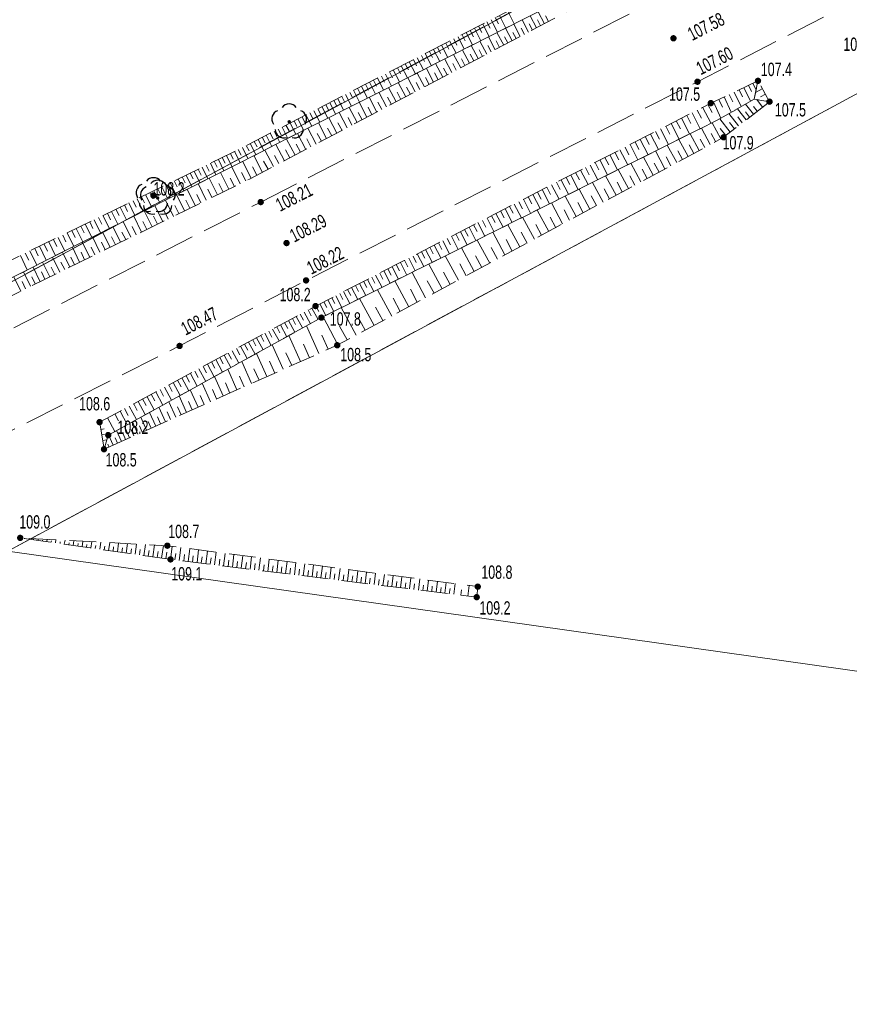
# Model space of a CAD drawing. Header units: inches. Extents: x 6497603 to 6502483, y 5925790 to 5934357.
# Tile 89 of 256: x 6500919 to 6500966, y 5926001 to 5926056. Entities that reach past the tile are written whole.
import ezdxf

# ---------------------------------------------------------------- set-up
doc = ezdxf.new("R2010")
doc.units = ezdxf.units.IN
doc.header["$MEASUREMENT"] = 0
for name, pattern in [('1.5_0.75', [2.25, 1.5, -0.75]), ('2.25_0.75', [3, 2.25, -0.75]), ('219-1000', [0, 0]), ('egkk-1000', [3, 2.25, -0.75]), ('egug-1000', [1.5, 0.75, -0.75])]:
    doc.linetypes.add(name, pattern=pattern)
for name, color, linetype in [('000 Inne (niezydentyfikowane)', 7, 'Continuous'), ('217-kontur klasyfikacyjny', 7, 'Continuous'), ('218-kontur użytku gruntowego', 7, 'Continuous'), ('219-działka ewidencyjna', 7, 'Continuous'), ('drzewo liściaste', 7, 'Continuous'), ('jezdnia', 7, 'Continuous'), ('pikieta naturalna', 7, 'Continuous'), ('pikieta naturalna-Atr2', 7, 'Continuous'), ('pikieta sztuczna', 7, 'Continuous'), ('pikieta sztuczna-Atr2', 7, 'Continuous'), ('skarpa nieumocniona', 7, 'Continuous')]:
    doc.layers.add(name, color=color, linetype=linetype)
doc.styles.get("Standard").update_dxf_attribs({"font": 'arial.ttf'})

# ---------------------------------------------------------------- blocks, each defined once
blk = doc.blocks.new('PW01')
at = {"linetype": 'Continuous', "lineweight": 13}
h = blk.add_hatch(color=0, dxfattribs=at)
edge = h.paths.add_edge_path()
edge.add_arc((0, 0), 0.18, 0, 360)
blk = doc.blocks.new('OP021')
at = {"linetype": 'Continuous', "lineweight": 13}
h = blk.add_hatch(color=0, dxfattribs=at)
edge = h.paths.add_edge_path()
edge.add_arc((0, 0), 0.1, 0, 360)
at = {"color": 0, "linetype": 'Continuous', "lineweight": -3}
for centre, start, end in [((-0.476, 0.154), 110.388, 213.756), ((0, 0.5), 38.316, 141.684), ((0.476, 0.154), 326.244, 69.612), ((-0.294, -0.404), 182.272, 285.64), ((0.294, -0.404), 254.36, 357.728), ((0.294, -0.404), 254.36, 357.728)]:
    blk.add_arc(centre, 0.5, start, end, dxfattribs=at)

msp = doc.modelspace()

# ---------------------------------------------------------------- linework, layer by layer
at = {"layer": '000 Inne (niezydentyfikowane)', "color": 7, "linetype": 'Continuous', "lineweight": 18, "flags": 128}
for points in [[(6500945.88, 5926056.12), (6500946.24, 5926055.41)], [(6500946.35, 5926056.36), (6500946.71, 5926055.65)], [(6500947.96, 5926055.42), (6500947.6, 5926056.1)], [(6500948.41, 5926055.66), (6500948.05, 5926056.33)], [(6500948.63, 5926055.78), (6500948.46, 5926056.11)], [(6500944.7, 5926055.52), (6500944.88, 5926055.17)], [(6500944.94, 5926055.64), (6500945.3, 5926054.94)], [(6500945.17, 5926055.76), (6500945.35, 5926055.41)], [(6500945.41, 5926055.88), (6500945.77, 5926055.18)], [(6500945.64, 5926056), (6500945.82, 5926055.65)], [(6500947.05, 5926054.94), (6500946.68, 5926055.64)], [(6500947.51, 5926055.19), (6500947.15, 5926055.87)], [(6500947.73, 5926055.3), (6500947.55, 5926055.65)], [(6500948.19, 5926055.54), (6500948.01, 5926055.88)], [(6500943.78, 5926055.04), (6500943.95, 5926054.7)], [(6500944.01, 5926055.16), (6500944.37, 5926054.47)], [(6500944.24, 5926055.28), (6500944.42, 5926054.93)], [(6500944.47, 5926055.4), (6500944.83, 5926054.7)], [(6500946.12, 5926054.45), (6500945.74, 5926055.16)], [(6500946.59, 5926054.7), (6500946.22, 5926055.4)], [(6500946.82, 5926054.82), (6500946.63, 5926055.17)], [(6500947.28, 5926055.06), (6500947.1, 5926055.41)], [(6500942.63, 5926054.45), (6500942.98, 5926053.77)], [(6500942.86, 5926054.57), (6500943.03, 5926054.23)], [(6500943.08, 5926054.69), (6500943.44, 5926054)], [(6500943.31, 5926054.81), (6500943.49, 5926054.46)], [(6500943.55, 5926054.93), (6500943.9, 5926054.23)], [(6500944.68, 5926053.7), (6500944.29, 5926054.43)], [(6500945.17, 5926053.95), (6500944.78, 5926054.68)], [(6500945.41, 5926054.08), (6500945.22, 5926054.44)], [(6500945.64, 5926054.2), (6500945.27, 5926054.92)], [(6500945.88, 5926054.33), (6500945.69, 5926054.69)], [(6500946.35, 5926054.58), (6500946.17, 5926054.93)], [(6500941.49, 5926053.87), (6500941.66, 5926053.53)], [(6500941.71, 5926053.99), (6500942.06, 5926053.3)], [(6500941.94, 5926054.1), (6500942.12, 5926053.76)], [(6500942.17, 5926054.22), (6500942.52, 5926053.53)], [(6500942.4, 5926054.34), (6500942.57, 5926053.99)], [(6500943.7, 5926053.18), (6500943.3, 5926053.93)], [(6500944.19, 5926053.44), (6500943.8, 5926054.18)], [(6500944.44, 5926053.57), (6500944.24, 5926053.94)], [(6500944.92, 5926053.82), (6500944.73, 5926054.19)], [(6500940.36, 5926053.29), (6500940.71, 5926052.62)], [(6500940.58, 5926053.41), (6500940.76, 5926053.07)], [(6500940.81, 5926053.52), (6500941.16, 5926052.84)], [(6500941.04, 5926053.64), (6500941.21, 5926053.3)], [(6500941.26, 5926053.75), (6500941.61, 5926053.07)], [(6500942.69, 5926052.65), (6500942.29, 5926053.42)], [(6500943.2, 5926052.92), (6500942.8, 5926053.67)], [(6500943.45, 5926053.05), (6500943.25, 5926053.42)], [(6500943.94, 5926053.31), (6500943.75, 5926053.68)], [(6500939.47, 5926052.83), (6500939.81, 5926052.16)], [(6500939.69, 5926052.95), (6500939.86, 5926052.61)], [(6500939.91, 5926053.06), (6500940.26, 5926052.39)], [(6500940.14, 5926053.18), (6500940.31, 5926052.84)], [(6500941.66, 5926052.11), (6500941.25, 5926052.89)], [(6500942.18, 5926052.38), (6500941.77, 5926053.15)], [(6500942.43, 5926052.51), (6500942.23, 5926052.9)], [(6500942.94, 5926052.78), (6500942.74, 5926053.16)], [(6500938.35, 5926052.26), (6500938.52, 5926051.93)], [(6500938.57, 5926052.37), (6500938.91, 5926051.71)], [(6500938.8, 5926052.49), (6500938.97, 5926052.16)], [(6500939.02, 5926052.6), (6500939.36, 5926051.94)], [(6500939.24, 5926052.72), (6500939.42, 5926052.38)], [(6500940.61, 5926051.55), (6500940.19, 5926052.35)], [(6500941.14, 5926051.83), (6500940.72, 5926052.62)], [(6500941.4, 5926051.97), (6500941.19, 5926052.36)], [(6500941.92, 5926052.24), (6500941.72, 5926052.63)], [(6500959.88, 5926052.2), (6500960.05, 5926051.85)], [(6500960.12, 5926052.32), (6500960.3, 5926051.93)], [(6500960.37, 5926052.43), (6500960.38, 5926052.4)], [(6500937.23, 5926051.69), (6500937.57, 5926051.03)], [(6500937.46, 5926051.8), (6500937.63, 5926051.47)], [(6500937.68, 5926051.92), (6500938.02, 5926051.26)], [(6500937.9, 5926052.03), (6500938.07, 5926051.7)], [(6500938.13, 5926052.14), (6500938.47, 5926051.48)], [(6500939.53, 5926050.99), (6500939.1, 5926051.81)], [(6500940.07, 5926051.27), (6500939.65, 5926052.08)], [(6500940.34, 5926051.41), (6500940.13, 5926051.82)], [(6500940.87, 5926051.69), (6500940.66, 5926052.09)], [(6500958.8, 5926051.69), (6500958.99, 5926051.27)], [(6500959.08, 5926051.82), (6500959.46, 5926051)], [(6500959.35, 5926051.95), (6500959.54, 5926051.55)], [(6500959.62, 5926052.08), (6500959.99, 5926051.3)], [(6500960.65, 5926052.01), (6500960.28, 5926051.8)], [(6500960.83, 5926051.7), (6500960.56, 5926051.55)], [(6500936.12, 5926051.11), (6500936.28, 5926050.79)], [(6500936.34, 5926051.23), (6500936.67, 5926050.58)], [(6500936.56, 5926051.34), (6500936.73, 5926051.02)], [(6500936.79, 5926051.46), (6500937.12, 5926050.8)], [(6500937.01, 5926051.57), (6500937.18, 5926051.24)], [(6500938.43, 5926050.41), (6500937.99, 5926051.25)], [(6500938.99, 5926050.7), (6500938.55, 5926051.53)], [(6500939.26, 5926050.84), (6500939.04, 5926051.26)], [(6500939.81, 5926051.13), (6500939.59, 5926051.54)], [(6500957.6, 5926051.12), (6500957.84, 5926050.67)], [(6500957.91, 5926051.27), (6500958.33, 5926050.36)], [(6500958.21, 5926051.41), (6500958.42, 5926050.97)], [(6500958.51, 5926051.55), (6500958.91, 5926050.69)], [(6500960.15, 5926050.58), (6500959.71, 5926051.14)], [(6500960.66, 5926050.97), (6500960.34, 5926051.4)], [(6500961, 5926051.39), (6500960.86, 5926051.31)], [(6500935, 5926050.54), (6500935.33, 5926049.9)], [(6500935.22, 5926050.65), (6500935.39, 5926050.33)], [(6500935.45, 5926050.77), (6500935.78, 5926050.12)], [(6500935.67, 5926050.88), (6500935.84, 5926050.56)], [(6500935.89, 5926051), (6500936.23, 5926050.35)], [(6500937.31, 5926049.82), (6500936.86, 5926050.67)], [(6500937.88, 5926050.11), (6500937.43, 5926050.96)], [(6500938.16, 5926050.26), (6500937.93, 5926050.68)], [(6500938.71, 5926050.55), (6500938.49, 5926050.97)], [(6500956.41, 5926050.51), (6500956.64, 5926050.06)], [(6500956.71, 5926050.66), (6500957.17, 5926049.76)], [(6500957, 5926050.81), (6500957.23, 5926050.36)], [(6500957.3, 5926050.97), (6500957.77, 5926050.06)], [(6500959.31, 5926049.93), (6500958.78, 5926050.62)], [(6500959.74, 5926050.26), (6500959.25, 5926050.88)], [(6500959.94, 5926050.41), (6500959.71, 5926050.71)], [(6500960.36, 5926050.74), (6500960.15, 5926051.01)], [(6500933.88, 5926049.97), (6500934.05, 5926049.65)], [(6500934.11, 5926050.08), (6500934.43, 5926049.45)], [(6500934.33, 5926050.2), (6500934.49, 5926049.88)], [(6500934.55, 5926050.31), (6500934.88, 5926049.67)], [(6500934.78, 5926050.43), (6500934.94, 5926050.11)], [(6500936.16, 5926049.21), (6500935.7, 5926050.09)], [(6500936.74, 5926049.52), (6500936.28, 5926050.38)], [(6500937.03, 5926049.67), (6500936.8, 5926050.1)], [(6500937.59, 5926049.97), (6500937.37, 5926050.39)], [(6500955.53, 5926050.05), (6500955.98, 5926049.17)], [(6500955.82, 5926050.2), (6500956.05, 5926049.76)], [(6500956.11, 5926050.36), (6500956.57, 5926049.47)], [(6500958.33, 5926049.2), (6500957.84, 5926050.1)], [(6500958.85, 5926049.57), (6500958.26, 5926050.32)], [(6500959.09, 5926049.75), (6500958.81, 5926050.11)], [(6500959.53, 5926050.09), (6500959.28, 5926050.42)], [(6500932.99, 5926049.51), (6500933.15, 5926049.19)], [(6500933.21, 5926049.62), (6500933.54, 5926048.99)], [(6500933.44, 5926049.74), (6500933.6, 5926049.42)], [(6500933.66, 5926049.85), (6500933.98, 5926049.22)], [(6500934.99, 5926048.59), (6500934.52, 5926049.49)], [(6500935.58, 5926048.9), (6500935.11, 5926049.79)], [(6500935.87, 5926049.06), (6500935.64, 5926049.5)], [(6500936.45, 5926049.36), (6500936.22, 5926049.8)], [(6500954.36, 5926049.46), (6500954.81, 5926048.59)], [(6500954.65, 5926049.61), (6500954.88, 5926049.17)], [(6500954.94, 5926049.75), (6500955.39, 5926048.88)], [(6500955.23, 5926049.9), (6500955.46, 5926049.46)], [(6500957.11, 5926048.54), (6500956.6, 5926049.48)], [(6500957.72, 5926048.87), (6500957.23, 5926049.8)], [(6500958.03, 5926049.04), (6500957.78, 5926049.49)], [(6500958.6, 5926049.38), (6500958.29, 5926049.77)], [(6500931.87, 5926048.94), (6500932.19, 5926048.31)], [(6500932.1, 5926049.05), (6500932.26, 5926048.74)], [(6500932.32, 5926049.16), (6500932.64, 5926048.54)], [(6500932.54, 5926049.28), (6500932.7, 5926048.97)], [(6500932.77, 5926049.39), (6500933.09, 5926048.77)], [(6500933.79, 5926047.96), (6500933.3, 5926048.88)], [(6500934.39, 5926048.28), (6500933.91, 5926049.18)], [(6500934.69, 5926048.44), (6500934.45, 5926048.89)], [(6500935.28, 5926048.75), (6500935.05, 5926049.19)], [(6500953.22, 5926048.87), (6500953.66, 5926048.02)], [(6500953.5, 5926049.02), (6500953.72, 5926048.59)], [(6500953.79, 5926049.16), (6500954.23, 5926048.3)], [(6500954.08, 5926049.31), (6500954.3, 5926048.88)], [(6500956.48, 5926048.2), (6500955.96, 5926049.16)], [(6500956.8, 5926048.37), (6500956.54, 5926048.85)], [(6500957.42, 5926048.71), (6500957.17, 5926049.17)], [(6500930.76, 5926048.36), (6500930.91, 5926048.05)], [(6500930.98, 5926048.48), (6500931.3, 5926047.86)], [(6500931.2, 5926048.59), (6500931.36, 5926048.28)], [(6500931.43, 5926048.71), (6500931.74, 5926048.09)], [(6500931.65, 5926048.82), (6500931.81, 5926048.51)], [(6500933.18, 5926047.64), (6500932.69, 5926048.56)], [(6500934.09, 5926048.12), (6500933.85, 5926048.57)], [(6500952.37, 5926048.44), (6500952.59, 5926048.01)], [(6500952.65, 5926048.58), (6500953.09, 5926047.73)], [(6500952.94, 5926048.72), (6500953.15, 5926048.3)], [(6500955.18, 5926047.51), (6500954.65, 5926048.51)], [(6500955.84, 5926047.86), (6500955.31, 5926048.84)], [(6500956.16, 5926048.03), (6500955.9, 5926048.52)], [(6500929.63, 5926047.82), (6500929.94, 5926047.17)], [(6500929.85, 5926047.93), (6500930.01, 5926047.61)], [(6500930.08, 5926048.03), (6500930.39, 5926047.4)], [(6500930.3, 5926048.14), (6500930.46, 5926047.83)], [(6500930.53, 5926048.25), (6500930.83, 5926047.63)], [(6500931.93, 5926046.99), (6500931.44, 5926047.93)], [(6500932.56, 5926047.31), (6500932.07, 5926048.25)], [(6500932.87, 5926047.48), (6500932.62, 5926047.94)], [(6500933.48, 5926047.8), (6500933.24, 5926048.26)], [(6500951.26, 5926047.86), (6500951.47, 5926047.45)], [(6500951.53, 5926048.01), (6500951.96, 5926047.17)], [(6500951.81, 5926048.15), (6500952.03, 5926047.73)], [(6500952.09, 5926048.29), (6500952.52, 5926047.45)], [(6500953.83, 5926046.78), (6500953.27, 5926047.82)], [(6500954.52, 5926047.15), (6500953.97, 5926048.17)], [(6500954.85, 5926047.33), (6500954.58, 5926047.83)], [(6500955.51, 5926047.68), (6500955.25, 5926048.18)], [(6500928.5, 5926047.27), (6500928.66, 5926046.94)], [(6500928.72, 5926047.38), (6500929.04, 5926046.72)], [(6500928.95, 5926047.49), (6500929.11, 5926047.16)], [(6500929.17, 5926047.6), (6500929.49, 5926046.95)], [(6500929.4, 5926047.71), (6500929.56, 5926047.38)], [(6500930.66, 5926046.36), (6500930.2, 5926047.31)], [(6500931.3, 5926046.67), (6500930.83, 5926047.62)], [(6500931.62, 5926046.83), (6500931.38, 5926047.31)], [(6500932.25, 5926047.15), (6500932, 5926047.62)], [(6500950.16, 5926047.3), (6500950.37, 5926046.89)], [(6500950.43, 5926047.44), (6500950.86, 5926046.62)], [(6500950.71, 5926047.58), (6500950.92, 5926047.17)], [(6500950.98, 5926047.72), (6500951.41, 5926046.89)], [(6500953.14, 5926046.41), (6500952.56, 5926047.47)], [(6500954.18, 5926046.97), (6500953.9, 5926047.48)], [(6500927.37, 5926046.72), (6500927.7, 5926046.04)], [(6500927.59, 5926046.83), (6500927.76, 5926046.49)], [(6500927.82, 5926046.94), (6500928.14, 5926046.27)], [(6500928.04, 5926047.05), (6500928.21, 5926046.72)], [(6500928.27, 5926047.16), (6500928.59, 5926046.5)], [(6500929.4, 5926045.74), (6500928.95, 5926046.68)], [(6500930.03, 5926046.05), (6500929.57, 5926046.99)], [(6500930.35, 5926046.2), (6500930.11, 5926046.68)], [(6500930.98, 5926046.51), (6500930.75, 5926046.99)], [(6500949.08, 5926046.75), (6500949.29, 5926046.34)], [(6500949.35, 5926046.88), (6500949.76, 5926046.08)], [(6500949.62, 5926047.02), (6500949.83, 5926046.62)], [(6500949.89, 5926047.16), (6500950.31, 5926046.35)], [(6500951.7, 5926045.63), (6500951.1, 5926046.74)], [(6500952.43, 5926046.02), (6500951.84, 5926047.11)], [(6500952.78, 5926046.22), (6500952.49, 5926046.75)], [(6500953.49, 5926046.59), (6500953.2, 5926047.12)], [(6500926.22, 5926046.16), (6500926.39, 5926045.82)], [(6500926.45, 5926046.28), (6500926.79, 5926045.59)], [(6500926.68, 5926046.39), (6500926.85, 5926046.04)], [(6500926.91, 5926046.5), (6500927.24, 5926045.82)], [(6500927.14, 5926046.61), (6500927.3, 5926046.27)], [(6500928.78, 5926045.44), (6500928.33, 5926046.36)], [(6500929.72, 5926045.9), (6500929.49, 5926046.36)], [(6500948.02, 5926046.2), (6500948.22, 5926045.8)], [(6500948.28, 5926046.34), (6500948.69, 5926045.54)], [(6500948.55, 5926046.47), (6500948.75, 5926046.07)], [(6500948.81, 5926046.61), (6500949.23, 5926045.81)], [(6500950.96, 5926045.24), (6500950.35, 5926046.37)], [(6500952.07, 5926045.83), (6500951.77, 5926046.38)], [(6500925.04, 5926045.59), (6500925.39, 5926044.88)], [(6500925.28, 5926045.71), (6500925.45, 5926045.35)], [(6500925.52, 5926045.82), (6500925.86, 5926045.12)], [(6500925.75, 5926045.94), (6500925.92, 5926045.59)], [(6500925.99, 5926046.05), (6500926.33, 5926045.35)], [(6500927.56, 5926044.84), (6500927.11, 5926045.75)], [(6500928.17, 5926045.14), (6500927.72, 5926046.06)], [(6500928.48, 5926045.29), (6500928.25, 5926045.75)], [(6500929.09, 5926045.59), (6500928.87, 5926046.06)], [(6500946.97, 5926045.66), (6500947.17, 5926045.27)], [(6500947.23, 5926045.8), (6500947.63, 5926045.01)], [(6500947.49, 5926045.93), (6500947.69, 5926045.54)], [(6500947.75, 5926046.07), (6500948.16, 5926045.28)], [(6500949.43, 5926044.41), (6500948.8, 5926045.59)], [(6500950.2, 5926044.83), (6500949.58, 5926045.98)], [(6500950.58, 5926045.03), (6500950.28, 5926045.61)], [(6500951.33, 5926045.44), (6500951.03, 5926046)], [(6500923.84, 5926045.01), (6500924.01, 5926044.64)], [(6500924.08, 5926045.12), (6500924.43, 5926044.4)], [(6500924.32, 5926045.24), (6500924.5, 5926044.88)], [(6500924.56, 5926045.36), (6500924.91, 5926044.64)], [(6500924.8, 5926045.48), (6500924.98, 5926045.12)], [(6500926.35, 5926044.25), (6500925.91, 5926045.15)], [(6500926.95, 5926044.54), (6500926.51, 5926045.45)], [(6500927.25, 5926044.69), (6500927.03, 5926045.14)], [(6500927.86, 5926044.99), (6500927.64, 5926045.45)], [(6500945.68, 5926045), (6500946.08, 5926044.24)], [(6500945.94, 5926045.14), (6500946.14, 5926044.75)], [(6500946.2, 5926045.27), (6500946.59, 5926044.49)], [(6500946.45, 5926045.4), (6500946.65, 5926045.01)], [(6500946.71, 5926045.53), (6500947.11, 5926044.75)], [(6500948.65, 5926043.99), (6500948, 5926045.19)], [(6500949.82, 5926044.62), (6500949.51, 5926045.21)], [(6500922.85, 5926044.53), (6500923.03, 5926044.15)], [(6500923.1, 5926044.65), (6500923.46, 5926043.91)], [(6500923.34, 5926044.77), (6500923.52, 5926044.4)], [(6500923.59, 5926044.89), (6500923.95, 5926044.15)], [(6500925.16, 5926043.67), (6500924.73, 5926044.55)], [(6500925.76, 5926043.96), (6500925.32, 5926044.85)], [(6500926.05, 5926044.1), (6500925.84, 5926044.55)], [(6500926.65, 5926044.4), (6500926.43, 5926044.85)], [(6500944.67, 5926044.49), (6500945.06, 5926043.73)], [(6500944.92, 5926044.61), (6500945.12, 5926044.24)], [(6500945.18, 5926044.74), (6500945.57, 5926043.98)], [(6500945.43, 5926044.87), (6500945.63, 5926044.49)], [(6500947.84, 5926043.56), (6500947.18, 5926044.79)], [(6500949.04, 5926044.2), (6500948.72, 5926044.8)], [(6500921.58, 5926043.91), (6500921.95, 5926043.15)], [(6500921.84, 5926044.04), (6500922.02, 5926043.66)], [(6500922.09, 5926044.16), (6500922.46, 5926043.4)], [(6500922.35, 5926044.28), (6500922.53, 5926043.91)], [(6500922.6, 5926044.41), (6500922.96, 5926043.66)], [(6500924, 5926043.1), (6500923.57, 5926043.96)], [(6500924.58, 5926043.38), (6500924.15, 5926044.26)], [(6500924.87, 5926043.53), (6500924.66, 5926043.96)], [(6500925.46, 5926043.81), (6500925.24, 5926044.26)], [(6500943.68, 5926043.97), (6500944.06, 5926043.23)], [(6500943.92, 5926044.1), (6500944.12, 5926043.73)], [(6500944.17, 5926044.23), (6500944.56, 5926043.48)], [(6500944.42, 5926044.36), (6500944.62, 5926043.98)], [(6500946.18, 5926042.67), (6500945.5, 5926043.95)], [(6500947.02, 5926043.12), (6500946.35, 5926044.37)], [(6500947.43, 5926043.34), (6500947.1, 5926043.96)], [(6500948.25, 5926043.78), (6500947.92, 5926044.38)], [(6500920.55, 5926043.41), (6500920.93, 5926042.63)], [(6500920.81, 5926043.54), (6500921, 5926043.15)], [(6500921.07, 5926043.66), (6500921.44, 5926042.89)], [(6500921.33, 5926043.79), (6500921.51, 5926043.4)], [(6500922.85, 5926042.54), (6500922.43, 5926043.39)], [(6500923.42, 5926042.82), (6500923, 5926043.68)], [(6500923.71, 5926042.96), (6500923.5, 5926043.39)], [(6500924.29, 5926043.24), (6500924.07, 5926043.68)], [(6500942.45, 5926043.35), (6500942.64, 5926042.98)], [(6500942.7, 5926043.47), (6500943.07, 5926042.74)], [(6500942.94, 5926043.6), (6500943.13, 5926043.23)], [(6500943.19, 5926043.72), (6500943.56, 5926042.98)], [(6500943.43, 5926043.85), (6500943.62, 5926043.48)], [(6500945.33, 5926042.21), (6500944.63, 5926043.51)], [(6500946.6, 5926042.89), (6500946.26, 5926043.53)], [(6500919.22, 5926042.77), (6500919.42, 5926042.37)], [(6500919.49, 5926042.9), (6500919.88, 5926042.1)], [(6500919.76, 5926043.03), (6500919.95, 5926042.63)], [(6500920.02, 5926043.16), (6500920.4, 5926042.37)], [(6500920.29, 5926043.28), (6500920.48, 5926042.89)], [(6500921.72, 5926041.99), (6500921.31, 5926042.82)], [(6500922.28, 5926042.26), (6500921.87, 5926043.1)], [(6500922.56, 5926042.4), (6500922.36, 5926042.82)], [(6500923.13, 5926042.68), (6500922.92, 5926043.1)], [(6500941.49, 5926042.85), (6500941.68, 5926042.49)], [(6500941.73, 5926042.98), (6500942.1, 5926042.26)], [(6500941.97, 5926043.1), (6500942.16, 5926042.74)], [(6500942.21, 5926043.22), (6500942.58, 5926042.5)], [(6500944.46, 5926041.74), (6500943.74, 5926043.07)], [(6500945.76, 5926042.44), (6500945.41, 5926043.09)], [(6500918.95, 5926042.64), (6500919.34, 5926041.83)], [(6500920.61, 5926041.44), (6500920.2, 5926042.27)], [(6500921.16, 5926041.71), (6500920.75, 5926042.54)], [(6500921.44, 5926041.85), (6500921.23, 5926042.27)], [(6500922, 5926042.12), (6500921.79, 5926042.54)], [(6500940.31, 5926042.25), (6500940.67, 5926041.54)], [(6500940.55, 5926042.37), (6500940.73, 5926042.01)], [(6500940.78, 5926042.49), (6500941.15, 5926041.78)], [(6500941.02, 5926042.61), (6500941.2, 5926042.25)], [(6500941.25, 5926042.73), (6500941.62, 5926042.02)], [(6500943.57, 5926041.26), (6500942.83, 5926042.62)], [(6500944.89, 5926041.97), (6500944.54, 5926042.63)], [(6500919.51, 5926040.91), (6500919.12, 5926041.72)], [(6500920.06, 5926041.17), (6500919.66, 5926041.99)], [(6500920.33, 5926041.31), (6500920.13, 5926041.72)], [(6500920.88, 5926041.58), (6500920.68, 5926041.99)], [(6500939.38, 5926041.77), (6500939.74, 5926041.08)], [(6500939.61, 5926041.89), (6500939.79, 5926041.54)], [(6500939.85, 5926042.01), (6500940.2, 5926041.31)], [(6500940.08, 5926042.13), (6500940.26, 5926041.78)], [(6500941.73, 5926040.27), (6500940.97, 5926041.69)], [(6500942.66, 5926040.77), (6500941.91, 5926042.16)], [(6500943.11, 5926041.02), (6500942.74, 5926041.7)], [(6500944.01, 5926041.5), (6500943.65, 5926042.17)], [(6500918.97, 5926040.64), (6500918.58, 5926041.45)], [(6500919.24, 5926040.77), (6500919.05, 5926041.18)], [(6500919.79, 5926041.04), (6500919.59, 5926041.45)], [(6500938.24, 5926041.19), (6500938.42, 5926040.85)], [(6500938.47, 5926041.3), (6500938.82, 5926040.62)], [(6500938.7, 5926041.42), (6500938.87, 5926041.08)], [(6500938.92, 5926041.54), (6500939.28, 5926040.85)], [(6500939.15, 5926041.65), (6500939.33, 5926041.31)], [(6500940.78, 5926039.76), (6500940, 5926041.21)], [(6500942.2, 5926040.52), (6500941.82, 5926041.22)], [(6500937.12, 5926040.61), (6500937.46, 5926039.94)], [(6500937.34, 5926040.73), (6500937.52, 5926040.39)], [(6500937.57, 5926040.84), (6500937.91, 5926040.17)], [(6500937.79, 5926040.96), (6500937.96, 5926040.62)], [(6500938.02, 5926041.07), (6500938.36, 5926040.39)], [(6500939.82, 5926039.24), (6500939.02, 5926040.72)], [(6500941.26, 5926040.02), (6500940.87, 5926040.74)], [(6500936.01, 5926040.04), (6500936.18, 5926039.71)], [(6500936.23, 5926040.15), (6500936.57, 5926039.5)], [(6500936.45, 5926040.27), (6500936.62, 5926039.94)], [(6500936.68, 5926040.38), (6500937.02, 5926039.72)], [(6500936.9, 5926040.5), (6500937.07, 5926040.17)], [(6500938.83, 5926038.71), (6500938.02, 5926040.22)], [(6500940.3, 5926039.5), (6500939.91, 5926040.24)], [(6500934.9, 5926039.46), (6500935.25, 5926038.81)], [(6500935.12, 5926039.58), (6500935.3, 5926039.25)], [(6500935.34, 5926039.69), (6500935.69, 5926039.05)], [(6500935.56, 5926039.81), (6500935.73, 5926039.49)], [(6500935.79, 5926039.93), (6500936.12, 5926039.27)], [(6500937.82, 5926038.17), (6500936.99, 5926039.71)], [(6500939.32, 5926038.98), (6500938.92, 5926039.73)], [(6500934.02, 5926038.98), (6500934.37, 5926038.33)], [(6500934.24, 5926039.1), (6500934.42, 5926038.77)], [(6500934.46, 5926039.22), (6500934.81, 5926038.57)], [(6500934.68, 5926039.34), (6500934.86, 5926039.01)], [(6500936.79, 5926037.62), (6500935.97, 5926039.2)], [(6500938.33, 5926038.44), (6500937.92, 5926039.2)], [(6500932.91, 5926038.39), (6500933.09, 5926038.05)], [(6500933.13, 5926038.51), (6500933.49, 5926037.84)], [(6500933.36, 5926038.63), (6500933.54, 5926038.29)], [(6500933.58, 5926038.75), (6500933.93, 5926038.08)], [(6500933.8, 5926038.87), (6500933.98, 5926038.54)], [(6500935.72, 5926037.14), (6500935.03, 5926038.69)], [(6500937.31, 5926037.9), (6500936.89, 5926038.67)], [(6500932.01, 5926037.9), (6500932.19, 5926037.56)], [(6500932.23, 5926038.02), (6500932.6, 5926037.35)], [(6500932.46, 5926038.15), (6500932.64, 5926037.81)], [(6500932.69, 5926038.27), (6500933.05, 5926037.59)], [(6500934.69, 5926036.68), (6500934.04, 5926038.14)], [(6500936.25, 5926037.37), (6500935.9, 5926038.17)], [(6500930.86, 5926037.29), (6500931.23, 5926036.6)], [(6500931.09, 5926037.41), (6500931.28, 5926037.07)], [(6500931.32, 5926037.54), (6500931.69, 5926036.85)], [(6500931.55, 5926037.66), (6500931.74, 5926037.32)], [(6500931.78, 5926037.78), (6500932.15, 5926037.1)], [(6500933.72, 5926036.25), (6500933.11, 5926037.63)], [(6500935.2, 5926036.9), (6500934.86, 5926037.66)], [(6500929.93, 5926036.79), (6500930.31, 5926036.09)], [(6500930.16, 5926036.91), (6500930.35, 5926036.56)], [(6500930.4, 5926037.04), (6500930.77, 5926036.34)], [(6500930.63, 5926037.16), (6500930.82, 5926036.82)], [(6500932.8, 5926035.84), (6500932.22, 5926037.14)], [(6500933.26, 5926036.04), (6500932.96, 5926036.71)], [(6500934.2, 5926036.46), (6500933.88, 5926037.17)], [(6500928.75, 5926036.15), (6500928.94, 5926035.79)], [(6500928.98, 5926036.28), (6500929.37, 5926035.57)], [(6500929.22, 5926036.41), (6500929.41, 5926036.05)], [(6500929.46, 5926036.53), (6500929.84, 5926035.83)], [(6500929.69, 5926036.66), (6500929.88, 5926036.31)], [(6500931.12, 5926035.09), (6500930.61, 5926036.25)], [(6500931.94, 5926035.45), (6500931.39, 5926036.68)], [(6500932.37, 5926035.64), (6500932.08, 5926036.28)], [(6500927.78, 5926035.63), (6500927.98, 5926035.27)], [(6500928.03, 5926035.76), (6500928.41, 5926035.04)], [(6500928.27, 5926035.89), (6500928.46, 5926035.53)], [(6500928.51, 5926036.02), (6500928.89, 5926035.31)], [(6500930.35, 5926034.75), (6500929.86, 5926035.84)], [(6500931.53, 5926035.27), (6500931.26, 5926035.87)], [(6500926.81, 5926035.11), (6500927, 5926034.74)], [(6500927.05, 5926035.24), (6500927.45, 5926034.51)], [(6500927.3, 5926035.37), (6500927.49, 5926035.01)], [(6500927.54, 5926035.5), (6500927.93, 5926034.78)], [(6500928.94, 5926034.12), (6500928.5, 5926035.09)], [(6500929.63, 5926034.42), (6500929.16, 5926035.46)], [(6500929.98, 5926034.58), (6500929.75, 5926035.11)], [(6500930.73, 5926034.91), (6500930.48, 5926035.48)], [(6500925.82, 5926034.58), (6500926.02, 5926034.21)], [(6500926.07, 5926034.71), (6500926.47, 5926033.97)], [(6500926.31, 5926034.85), (6500926.51, 5926034.47)], [(6500926.56, 5926034.98), (6500926.96, 5926034.24)], [(6500928.29, 5926033.83), (6500927.88, 5926034.75)], [(6500929.28, 5926034.27), (6500929.05, 5926034.77)], [(6500924.81, 5926034.04), (6500925.01, 5926033.66)], [(6500925.06, 5926034.17), (6500925.47, 5926033.42)], [(6500925.32, 5926034.31), (6500925.52, 5926033.93)], [(6500925.57, 5926034.44), (6500925.97, 5926033.7)], [(6500927.1, 5926033.3), (6500926.74, 5926034.12)], [(6500927.68, 5926033.56), (6500927.29, 5926034.42)], [(6500927.98, 5926033.69), (6500927.78, 5926034.14)], [(6500928.61, 5926033.97), (6500928.4, 5926034.44)], [(6500923.84, 5926033.52), (6500924.25, 5926032.75)], [(6500924.25, 5926033.74), (6500924.46, 5926033.36)], [(6500924.55, 5926033.9), (6500924.95, 5926033.14)], [(6500926.04, 5926032.83), (6500925.72, 5926033.56)], [(6500926.56, 5926033.06), (6500926.21, 5926033.83)], [(6500926.83, 5926033.18), (6500926.65, 5926033.57)], [(6500927.39, 5926033.42), (6500927.2, 5926033.85)], [(6500923.42, 5926033.18), (6500923.44, 5926033.18)], [(6500923.47, 5926032.87), (6500923.66, 5926032.9)], [(6500925.09, 5926032.4), (6500924.81, 5926033.05)], [(6500925.33, 5926032.51), (6500925.18, 5926032.84)], [(6500925.56, 5926032.61), (6500925.25, 5926033.3)], [(6500925.8, 5926032.72), (6500925.64, 5926033.07)], [(6500926.3, 5926032.94), (6500926.13, 5926033.32)], [(6500923.52, 5926032.56), (6500923.68, 5926032.59)], [(6500923.57, 5926032.25), (6500923.81, 5926032.29)], [(6500924.17, 5926031.99), (6500923.91, 5926032.56)], [(6500924.4, 5926032.09), (6500924.27, 5926032.39)], [(6500924.63, 5926032.2), (6500924.36, 5926032.81)], [(6500924.86, 5926032.3), (6500924.72, 5926032.62)], [(6500923.7, 5926031.78), (6500923.68, 5926031.84)], [(6500923.93, 5926031.89), (6500923.86, 5926032.05)], [(6500919.19, 5926026.74), (6500919.19, 5926026.76)], [(6500919.44, 5926026.71), (6500919.45, 5926026.75)], [(6500919.94, 5926026.64), (6500919.95, 5926026.73)], [(6500919.69, 5926026.67), (6500919.69, 5926026.71)], [(6500920.18, 5926026.6), (6500920.19, 5926026.66)], [(6500920.43, 5926026.57), (6500920.45, 5926026.7)], [(6500920.68, 5926026.53), (6500920.69, 5926026.61)], [(6500920.93, 5926026.5), (6500920.95, 5926026.67)], [(6500921.18, 5926026.46), (6500921.19, 5926026.56)], [(6500921.42, 5926026.42), (6500921.46, 5926026.65)], [(6500921.67, 5926026.39), (6500921.69, 5926026.51)], [(6500921.92, 5926026.35), (6500921.96, 5926026.62)], [(6500922.17, 5926026.32), (6500922.19, 5926026.46)], [(6500922.42, 5926026.28), (6500922.46, 5926026.59)], [(6500922.67, 5926026.25), (6500922.69, 5926026.41)], [(6500922.91, 5926026.21), (6500922.96, 5926026.57)], [(6500923.16, 5926026.18), (6500923.19, 5926026.36)], [(6500923.41, 5926026.14), (6500923.47, 5926026.54)], [(6500923.66, 5926026.1), (6500923.69, 5926026.32)], [(6500923.91, 5926026.07), (6500923.97, 5926026.51)], [(6500924.16, 5926026.03), (6500924.19, 5926026.27)], [(6500924.4, 5926026), (6500924.47, 5926026.49)], [(6500924.65, 5926025.96), (6500924.69, 5926026.22)], [(6500924.9, 5926025.93), (6500924.98, 5926026.46)], [(6500925.4, 5926025.86), (6500925.48, 5926026.43)], [(6500925.89, 5926025.78), (6500925.98, 5926026.41)], [(6500926.39, 5926025.71), (6500926.48, 5926026.38)], [(6500926.89, 5926025.64), (6500926.99, 5926026.35)], [(6500927.38, 5926025.57), (6500927.49, 5926026.3)], [(6500927.88, 5926025.51), (6500927.97, 5926026.24)], [(6500925.15, 5926025.89), (6500925.19, 5926026.17)], [(6500925.64, 5926025.82), (6500925.69, 5926026.12)], [(6500926.14, 5926025.75), (6500926.19, 5926026.07)], [(6500926.64, 5926025.68), (6500926.69, 5926026.02)], [(6500927.13, 5926025.61), (6500927.19, 5926025.97)], [(6500927.63, 5926025.54), (6500927.68, 5926025.91)], [(6500928.13, 5926025.48), (6500928.17, 5926025.84)], [(6500928.38, 5926025.45), (6500928.47, 5926026.17)], [(6500928.63, 5926025.42), (6500928.67, 5926025.78)], [(6500928.88, 5926025.39), (6500928.96, 5926026.11)], [(6500929.12, 5926025.36), (6500929.17, 5926025.72)], [(6500929.37, 5926025.33), (6500929.46, 5926026.04)], [(6500929.62, 5926025.3), (6500929.67, 5926025.65)], [(6500929.87, 5926025.26), (6500929.96, 5926025.98)], [(6500930.37, 5926025.2), (6500930.46, 5926025.91)], [(6500930.87, 5926025.14), (6500930.95, 5926025.85)], [(6500931.36, 5926025.08), (6500931.45, 5926025.78)], [(6500931.86, 5926025.02), (6500931.95, 5926025.72)], [(6500932.36, 5926024.96), (6500932.45, 5926025.65)], [(6500930.12, 5926025.23), (6500930.16, 5926025.59)], [(6500930.62, 5926025.17), (6500930.66, 5926025.53)], [(6500931.12, 5926025.11), (6500931.16, 5926025.46)], [(6500931.61, 5926025.05), (6500931.66, 5926025.4)], [(6500932.11, 5926024.99), (6500932.15, 5926025.34)], [(6500932.61, 5926024.93), (6500932.65, 5926025.27)], [(6500932.86, 5926024.9), (6500932.94, 5926025.58)], [(6500933.11, 5926024.87), (6500933.15, 5926025.21)], [(6500933.36, 5926024.84), (6500933.44, 5926025.52)], [(6500933.6, 5926024.8), (6500933.65, 5926025.15)], [(6500933.85, 5926024.77), (6500933.94, 5926025.45)], [(6500934.1, 5926024.74), (6500934.14, 5926025.08)], [(6500934.35, 5926024.71), (6500934.43, 5926025.39)], [(6500934.85, 5926024.65), (6500934.93, 5926025.32)], [(6500935.35, 5926024.59), (6500935.43, 5926025.26)], [(6500935.84, 5926024.53), (6500935.93, 5926025.19)], [(6500936.34, 5926024.47), (6500936.42, 5926025.13)], [(6500934.6, 5926024.68), (6500934.64, 5926025.02)], [(6500935.1, 5926024.62), (6500935.14, 5926024.95)], [(6500935.6, 5926024.56), (6500935.64, 5926024.89)], [(6500936.09, 5926024.5), (6500936.13, 5926024.83)], [(6500936.59, 5926024.44), (6500936.63, 5926024.76)], [(6500936.84, 5926024.41), (6500936.92, 5926025.06)], [(6500937.09, 5926024.38), (6500937.13, 5926024.7)], [(6500937.34, 5926024.34), (6500937.42, 5926024.99)], [(6500937.59, 5926024.31), (6500937.63, 5926024.64)], [(6500937.84, 5926024.28), (6500937.92, 5926024.93)], [(6500938.08, 5926024.25), (6500938.12, 5926024.57)], [(6500938.33, 5926024.22), (6500938.41, 5926024.86)], [(6500938.83, 5926024.16), (6500938.91, 5926024.8)], [(6500939.33, 5926024.1), (6500939.41, 5926024.73)], [(6500939.83, 5926024.04), (6500939.9, 5926024.67)], [(6500940.32, 5926023.98), (6500940.4, 5926024.6)], [(6500940.82, 5926023.92), (6500940.9, 5926024.54)], [(6500938.58, 5926024.19), (6500938.62, 5926024.51)], [(6500939.08, 5926024.13), (6500939.12, 5926024.45)], [(6500939.58, 5926024.07), (6500939.62, 5926024.38)], [(6500940.08, 5926024.01), (6500940.11, 5926024.32)], [(6500940.57, 5926023.95), (6500940.61, 5926024.26)], [(6500941.07, 5926023.88), (6500941.11, 5926024.19)], [(6500941.32, 5926023.85), (6500941.4, 5926024.47)], [(6500941.57, 5926023.82), (6500941.61, 5926024.13)], [(6500941.82, 5926023.79), (6500941.89, 5926024.4)], [(6500942.07, 5926023.76), (6500942.1, 5926024.07)], [(6500942.32, 5926023.73), (6500942.39, 5926024.34)], [(6500942.56, 5926023.7), (6500942.6, 5926024)], [(6500942.81, 5926023.67), (6500942.89, 5926024.27)], [(6500943.31, 5926023.61), (6500943.39, 5926024.21)], [(6500944.1, 5926023.51), (6500944.18, 5926024.1)], [(6500943.06, 5926023.64), (6500943.1, 5926023.94)], [(6500943.71, 5926023.56), (6500943.74, 5926023.86)]]:
    msp.add_lwpolyline(points, dxfattribs=at)
at = {"layer": '217-kontur klasyfikacyjny', "color": 3, "linetype": 'egkk-1000', "lineweight": 18, "flags": 128}
for points in [[(6500876.95, 5926018.79), (6500978.94, 5926073.8)], [(6500967.56, 5926052.58), (6500918.24, 5926026.04)]]:
    msp.add_lwpolyline(points, dxfattribs=at)
at = {"layer": '218-kontur użytku gruntowego', "color": 3, "linetype": 'egug-1000', "lineweight": 18, "flags": 128}
for points in [[(6500876.95, 5926018.79), (6500978.94, 5926073.8)], [(6500967.56, 5926052.58), (6500918.24, 5926026.04)]]:
    msp.add_lwpolyline(points, dxfattribs=at)
at = {"layer": '219-działka ewidencyjna', "color": 3, "linetype": '219-1000', "lineweight": 18, "flags": 128}
for points in [[(6500876.95, 5926018.79), (6500978.94, 5926073.8)], [(6500967.56, 5926052.58), (6500918.24, 5926026.04)], [(6500918.24, 5926026.04), (6501124.27, 5925996.93)]]:
    msp.add_lwpolyline(points, dxfattribs=at)
at = {"layer": 'jezdnia', "color": 7, "linetype": '2.25_0.75', "lineweight": 18, "flags": 128}
msp.add_lwpolyline([(6500932.46, 5926045.64), (6500954.63, 5926056.94), (6500962.67, 5926061.09), (6500973.71, 5926066.67), (6500984.5, 5926072.54), (6500985.88, 5926070.25), (6500987.22, 5926067.8), (6500976.31, 5926062.3), (6500957.01, 5926052.4), (6500935.01, 5926041.24), (6500927.9, 5926037.56), (6500918.12, 5926032.65), (6500911.79, 5926035.13)], close=True, dxfattribs=at)
at = {"layer": 'skarpa nieumocniona', "color": 7, "linetype": '1.5_0.75', "lineweight": 18, "flags": 128}
for points in [[(6500971.89, 5926070.13), (6500982.74, 5926075.74), (6500983.34, 5926074.49), (6500972.1, 5926069), (6500953.67, 5926059.17), (6500931.02, 5926047.72), (6500910.08, 5926037.16), (6500909.56, 5926038.08), (6500930.83, 5926048.4), (6500953.24, 5926059.9)], [(6500971.89, 5926070.13), (6500982.74, 5926075.74), (6500983.34, 5926074.49), (6500972.1, 5926069), (6500953.67, 5926059.17), (6500931.02, 5926047.72), (6500910.08, 5926037.16), (6500909.56, 5926038.08), (6500930.83, 5926048.4), (6500953.24, 5926059.9)], [(6500931.02, 5926047.72), (6500953.67, 5926059.17), (6500972.1, 5926069), (6500983.34, 5926074.49), (6500983.92, 5926073.51), (6500972.94, 5926067.98), (6500954.03, 5926058.62), (6500931.83, 5926046.93), (6500910.38, 5926036.44), (6500910.08, 5926037.16)], [(6500931.02, 5926047.72), (6500953.67, 5926059.17), (6500972.1, 5926069), (6500983.34, 5926074.49), (6500983.92, 5926073.51), (6500972.94, 5926067.98), (6500954.03, 5926058.62), (6500931.83, 5926046.93), (6500910.38, 5926036.44), (6500910.08, 5926037.16)], [(6500960.41, 5926052.45), (6500960.2, 5926051.42), (6500958.08, 5926050.22), (6500935.87, 5926039.15), (6500923.89, 5926032.55), (6500923.4, 5926033.28), (6500935.54, 5926039.8), (6500957.76, 5926051.2)], [(6500960.41, 5926052.45), (6500960.2, 5926051.42), (6500958.08, 5926050.22), (6500935.87, 5926039.15), (6500923.89, 5926032.55), (6500923.4, 5926033.28), (6500935.54, 5926039.8), (6500957.76, 5926051.2)], [(6500961.06, 5926051.28), (6500960.2, 5926051.42), (6500960.41, 5926052.45)], [(6500961.06, 5926051.28), (6500960.2, 5926051.42), (6500960.41, 5926052.45)], [(6500923.65, 5926031.76), (6500923.89, 5926032.55), (6500935.87, 5926039.15), (6500958.08, 5926050.22), (6500960.2, 5926051.42), (6500961.06, 5926051.28), (6500958.48, 5926049.28), (6500936.76, 5926037.6)], [(6500923.65, 5926031.76), (6500923.89, 5926032.55), (6500935.87, 5926039.15), (6500958.08, 5926050.22), (6500960.2, 5926051.42), (6500961.06, 5926051.28), (6500958.48, 5926049.28), (6500936.76, 5926037.6)], [(6500923.65, 5926031.76), (6500923.4, 5926033.28), (6500923.89, 5926032.55)], [(6500923.65, 5926031.76), (6500923.4, 5926033.28), (6500923.89, 5926032.55)], [(6500944.66, 5926024.04), (6500944.6, 5926023.45), (6500927.39, 5926025.57), (6500918.94, 5926026.78), (6500927.21, 5926026.34)], [(6500944.66, 5926024.04), (6500944.6, 5926023.45), (6500927.39, 5926025.57), (6500918.94, 5926026.78), (6500927.21, 5926026.34)]]:
    msp.add_lwpolyline(points, close=True, dxfattribs=at)

# ---------------------------------------------------------------- block references
at = {"layer": 'drzewo liściaste', "color": 94, "linetype": 'Continuous', "lineweight": 18}
for p in [(6500934.06, 5926050.15), (6500926.43, 5926046.01), (6500926.67, 5926045.87)]:
    msp.add_blockref('OP021', p, dxfattribs=at)
at = {"layer": 'pikieta naturalna', "color": 7, "linetype": 'Continuous', "lineweight": 13}
for p in [(6500960.41, 5926052.45), (6500957.76, 5926051.2), (6500961.06, 5926051.28), (6500958.48, 5926049.28), (6500926.43, 5926046.01), (6500935.54, 5926039.8), (6500935.87, 5926039.15), (6500936.76, 5926037.6), (6500923.4, 5926033.28), (6500923.89, 5926032.55), (6500923.65, 5926031.76), (6500918.94, 5926026.78), (6500927.21, 5926026.34), (6500927.39, 5926025.57), (6500944.66, 5926024.04), (6500944.6, 5926023.45)]:
    msp.add_blockref('PW01', p, dxfattribs=at)
at = {"layer": 'pikieta sztuczna', "color": 7, "linetype": 'Continuous', "lineweight": 13}
for p in [(6500955.66, 5926054.84), (6500957.01, 5926052.4), (6500932.46, 5926045.64), (6500933.91, 5926043.34), (6500935.01, 5926041.24), (6500927.9, 5926037.56)]:
    msp.add_blockref('PW01', p, dxfattribs=at)

# ---------------------------------------------------------------- texts
at = {"layer": 'pikieta naturalna-Atr2', "color": 7, "width": 0.667}
for s, p in [('107.8', (6500965.21, 5926054.13)), ('107.4', (6500960.57, 5926052.72)), ('107.5', (6500955.41, 5926051.33)), ('107.5', (6500961.36, 5926050.45)), ('107.9', (6500958.42, 5926048.6)), ('108.2', (6500926.43, 5926046.01)), ('108.2', (6500933.52, 5926040.07)), ('107.8', (6500936.34, 5926038.7)), ('108.5', (6500936.93, 5926036.7)), ('108.6', (6500922.25, 5926033.94)), ('108.2', (6500924.4, 5926032.62)), ('108.5', (6500923.74, 5926030.79)), ('109.0', (6500918.89, 5926027.3)), ('108.7', (6500927.26, 5926026.77)), ('109.1', (6500927.43, 5926024.39)), ('108.8', (6500944.86, 5926024.48)), ('109.2', (6500944.75, 5926022.47))]:
    msp.add_text(s, height=0.75, dxfattribs=at).set_placement(p)
at = {"layer": 'pikieta sztuczna-Atr2', "color": 7, "width": 0.667}
for s, rotation, p in [('107.58', 27.155, (6500956.71, 5926054.68)), ('107.60', 27.155, (6500957.19, 5926052.76)), ('108.21', 27.008, (6500933.55, 5926045.09)), ('108.29', 26.897, (6500934.34, 5926043.36)), ('108.22', 26.897, (6500935.3, 5926041.55)), ('108.47', 27.365, (6500928.23, 5926038.13))]:
    msp.add_text(s, height=0.75, rotation=rotation, dxfattribs=at).set_placement(p)

doc.saveas('drawing.dxf')
